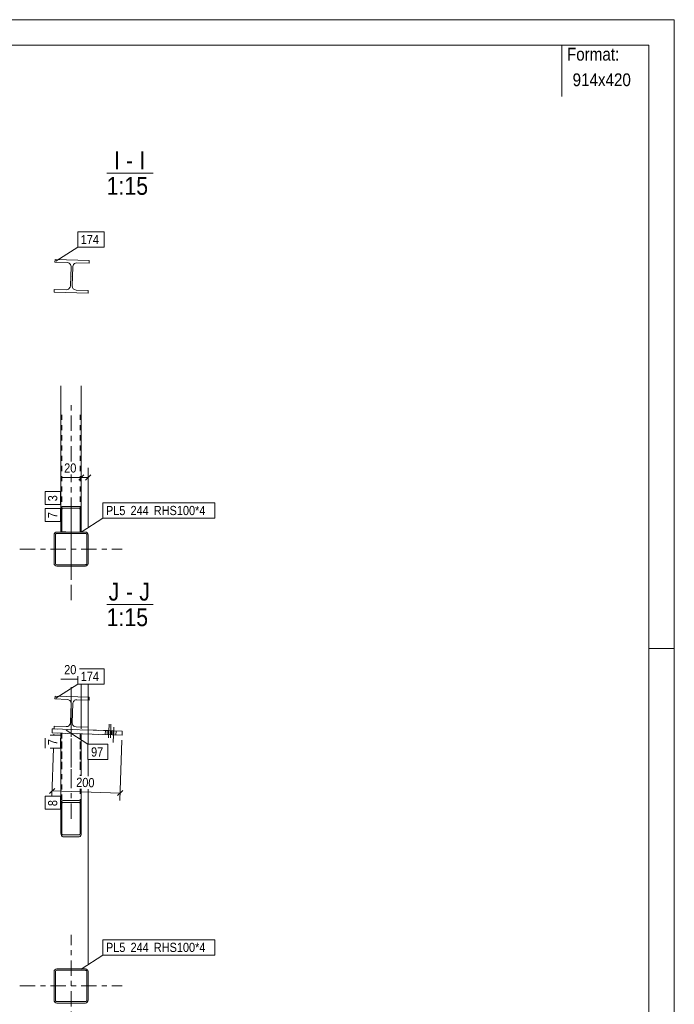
# Model space of a CAD drawing. Header units: millimetres. Extents: x 0 to 914, y 0 to 420.
# Tile 16 of 16: x 786 to 914, y 227 to 420. Entities that reach past the tile are written whole.
import ezdxf

# ---------------------------------------------------------------- set-up
doc = ezdxf.new("R2010")
doc.units = ezdxf.units.MM
for name, pattern in [('XKITLINE00', [0]), ('XKITLINE01', [4, 1, -1, 1, -1]), ('XKITLINE02', [4, 2, -2]), ('XKITLINE03', [6, 3, -1, 1, -1])]:
    doc.linetypes.add(name, pattern=pattern)
for name, color, linetype, lineweight in [('Arkusz rysunku', 3, 'Continuous', 0), ('Element', 2, 'Continuous', 0), ('Inny typ obiektu', 7, 'Continuous', 0), ('Wymiar', 4, 'Continuous', 0), ('Znak elementu', 2, 'Continuous', 0), ('Śruba', 3, 'Continuous', 0)]:
    doc.layers.add(name, color=color, linetype=linetype, lineweight=lineweight)
doc.styles.add('ARIAL', font='ARIAL.TTF')

msp = doc.modelspace()

# ---------------------------------------------------------------- linework, layer by layer
at = {"layer": 'Arkusz rysunku', "linetype": 'XKITLINE00', "lineweight": 0}
for p, q in [((914, 420), (0, 420)), ((914, 0), (914, 420)), ((909, 415), (5, 415)), ((909, 5), (909, 415)), ((914, 297), (909, 297))]:
    msp.add_line(p, q, dxfattribs=at)
at = {"layer": 'Element', "linetype": 'XKITLINE00', "lineweight": 0}
for p, q in [((792.85, 372.59), (792.87, 373.12)), ((792.85, 372.59), (792.87, 373.12)), ((795.21, 372.52), (792.85, 372.59)), ((795.21, 372.52), (792.85, 372.59)), ((792.87, 373.12), (799.53, 372.92)), ((792.87, 373.12), (799.53, 372.92)), ((795.21, 372.52), (795.52, 372.45)), ((795.21, 372.52), (795.52, 372.45)), ((795.87, 367.96), (795.99, 371.69)), ((795.87, 367.96), (795.99, 371.69)), ((795.94, 372), (795.99, 371.69)), ((795.94, 372), (795.99, 371.69)), ((796.32, 371.68), (796.39, 371.99)), ((796.32, 371.68), (796.39, 371.99)), ((796.84, 372.41), (797.15, 372.46)), ((796.84, 372.41), (797.15, 372.46)), ((799.51, 372.38), (797.15, 372.46)), ((799.51, 372.38), (797.15, 372.46)), ((799.53, 372.92), (799.51, 372.38)), ((799.53, 372.92), (799.51, 372.38)), ((796.21, 367.95), (796.32, 371.68)), ((796.21, 367.95), (796.32, 371.68)), ((795.87, 367.96), (795.8, 367.66)), ((795.87, 367.96), (795.8, 367.66)), ((796.26, 367.64), (796.21, 367.95)), ((796.26, 367.64), (796.21, 367.95)), ((792.67, 366.73), (792.68, 367.26)), ((792.67, 366.73), (792.68, 367.26)), ((799.33, 366.52), (792.67, 366.73)), ((799.33, 366.52), (792.67, 366.73)), ((792.68, 367.26), (795.05, 367.19)), ((792.68, 367.26), (795.05, 367.19)), ((795.36, 367.24), (795.05, 367.19)), ((795.36, 367.24), (795.05, 367.19)), ((796.98, 367.13), (796.68, 367.2)), ((796.98, 367.13), (796.68, 367.2)), ((796.98, 367.13), (799.35, 367.05)), ((796.98, 367.13), (799.35, 367.05)), ((799.35, 367.05), (799.33, 366.52)), ((799.35, 367.05), (799.33, 366.52)), ((794, 348.38), (794, 324.1)), ((798, 348.38), (798, 324.1)), ((794.03, 324.37), (794, 324.1)), ((794.03, 324.37), (794, 324.1)), ((794, 324.1), (794, 319.8)), ((794, 324.1), (794, 319.8)), ((794.2, 324.1), (794.21, 324.24)), ((794.2, 324.1), (794.21, 324.24)), ((794.2, 319.8), (794.2, 324.1)), ((794.2, 319.8), (794.2, 324.1)), ((794.21, 324.24), (794.26, 324.35)), ((794.21, 324.24), (794.26, 324.35)), ((794.4, 324.81), (794.24, 324.76)), ((794.4, 324.81), (794.24, 324.76)), ((794.26, 324.35), (794.32, 324.43)), ((794.26, 324.35), (794.32, 324.43)), ((794.32, 324.43), (794.4, 324.46)), ((794.32, 324.43), (794.4, 324.46)), ((794.4, 324.81), (797.6, 324.81)), ((794.4, 324.81), (797.6, 324.81)), ((794.4, 324.46), (797.6, 324.46)), ((794.4, 324.46), (797.6, 324.46)), ((797.75, 324.76), (797.6, 324.81)), ((797.75, 324.76), (797.6, 324.81)), ((797.6, 324.46), (797.67, 324.43)), ((797.6, 324.46), (797.67, 324.43)), ((797.67, 324.43), (797.74, 324.35)), ((797.67, 324.43), (797.74, 324.35)), ((797.74, 324.35), (797.78, 324.24)), ((797.74, 324.35), (797.78, 324.24)), ((797.78, 324.24), (797.8, 324.1)), ((797.78, 324.24), (797.8, 324.1)), ((797.8, 324.1), (797.8, 319.79)), ((797.8, 319.79), (797.8, 324.1)), ((798, 324.1), (797.97, 324.37)), ((798, 324.1), (797.97, 324.37)), ((798, 319.79), (798, 324.1)), ((798, 319.79), (798, 324.1)), ((793.2, 319.79), (793, 319.75)), ((793.2, 319.79), (793, 319.75)), ((793.2, 319.79), (798.8, 319.79)), ((793.2, 319.79), (798.8, 319.79)), ((794, 319.8), (794.2, 319.8)), ((794, 319.8), (794.2, 319.8)), ((797.6, 319.79), (794.2, 319.8)), ((797.8, 319.79), (798, 319.79)), ((797.8, 319.79), (798, 319.79)), ((799, 319.75), (798.8, 319.79)), ((799, 319.75), (798.8, 319.79)), ((792.71, 319.46), (792.67, 319.26)), ((792.71, 319.46), (792.67, 319.26)), ((792.67, 313.66), (792.67, 319.26)), ((792.67, 313.66), (792.67, 319.26)), ((792.93, 319.26), (792.95, 319.36)), ((792.93, 319.26), (792.95, 319.36)), ((792.93, 313.66), (792.93, 319.26)), ((792.93, 313.66), (792.93, 319.26)), ((792.95, 319.36), (793.01, 319.45)), ((792.95, 319.36), (793.01, 319.45)), ((793.01, 319.45), (793.1, 319.51)), ((793.01, 319.45), (793.1, 319.51)), ((793.1, 319.51), (793.2, 319.53)), ((793.1, 319.51), (793.2, 319.53)), ((793.2, 319.53), (798.8, 319.53)), ((793.2, 319.53), (798.8, 319.53)), ((798.8, 319.53), (798.9, 319.51)), ((798.8, 319.53), (798.9, 319.51)), ((798.9, 319.51), (798.99, 319.45)), ((798.9, 319.51), (798.99, 319.45)), ((798.99, 319.45), (799.05, 319.36)), ((798.99, 319.45), (799.05, 319.36)), ((799.05, 319.36), (799.07, 319.26)), ((799.05, 319.36), (799.07, 319.26)), ((799.07, 313.66), (799.07, 319.26)), ((799.07, 313.66), (799.07, 319.26)), ((799.33, 319.26), (799.29, 319.46)), ((799.33, 319.26), (799.29, 319.46)), ((799.33, 313.66), (799.33, 319.26)), ((799.33, 313.66), (799.33, 319.26)), ((792.67, 313.66), (792.71, 313.46)), ((792.67, 313.66), (792.71, 313.46)), ((792.95, 313.56), (792.93, 313.66)), ((792.95, 313.56), (792.93, 313.66)), ((793.01, 313.47), (792.95, 313.56)), ((793.01, 313.47), (792.95, 313.56)), ((793, 313.17), (793.2, 313.13)), ((793, 313.17), (793.2, 313.13)), ((793.1, 313.41), (793.01, 313.47)), ((793.1, 313.41), (793.01, 313.47)), ((793.2, 313.39), (793.1, 313.41)), ((793.2, 313.39), (793.1, 313.41)), ((793.2, 313.39), (798.8, 313.39)), ((793.2, 313.39), (798.8, 313.39)), ((793.2, 313.13), (798.8, 313.13)), ((793.2, 313.13), (798.8, 313.13)), ((798.9, 313.41), (798.8, 313.39)), ((798.9, 313.41), (798.8, 313.39)), ((798.8, 313.13), (799, 313.17)), ((798.8, 313.13), (799, 313.17)), ((798.99, 313.47), (798.9, 313.41)), ((798.99, 313.47), (798.9, 313.41)), ((799.05, 313.56), (798.99, 313.47)), ((799.05, 313.56), (798.99, 313.47)), ((799.07, 313.66), (799.05, 313.56)), ((799.07, 313.66), (799.05, 313.56)), ((799.29, 313.46), (799.33, 313.66)), ((799.29, 313.46), (799.33, 313.66)), ((792.85, 287.14), (792.87, 287.67)), ((792.85, 287.14), (792.87, 287.67)), ((795.21, 287.06), (792.85, 287.14)), ((795.21, 287.06), (792.85, 287.14)), ((792.87, 287.67), (799.53, 287.46)), ((792.87, 287.67), (799.53, 287.46)), ((795.21, 287.06), (795.52, 286.99)), ((795.21, 287.06), (795.52, 286.99)), ((796.84, 286.95), (797.15, 287)), ((796.84, 286.95), (797.15, 287)), ((799.51, 286.93), (797.15, 287)), ((799.51, 286.93), (797.15, 287)), ((799.53, 287.46), (799.51, 286.93)), ((799.53, 287.46), (799.51, 286.93)), ((795.87, 282.51), (795.99, 286.24)), ((795.87, 282.51), (795.99, 286.24)), ((795.94, 286.55), (795.99, 286.24)), ((795.94, 286.55), (795.99, 286.24)), ((796.21, 282.5), (796.32, 286.23)), ((796.21, 282.5), (796.32, 286.23)), ((796.32, 286.23), (796.39, 286.53)), ((796.32, 286.23), (796.39, 286.53)), ((792.33, 281.29), (792.31, 280.49)), ((792.67, 281.27), (792.33, 281.29)), ((792.67, 281.27), (792.68, 281.81)), ((792.67, 281.27), (792.68, 281.81)), ((799.33, 281.06), (792.67, 281.27)), ((799.33, 281.06), (792.67, 281.27)), ((792.68, 281.81), (795.05, 281.73)), ((792.68, 281.81), (795.05, 281.73)), ((795.36, 281.78), (795.05, 281.73)), ((795.36, 281.78), (795.05, 281.73)), ((795.87, 282.51), (795.8, 282.2)), ((795.87, 282.51), (795.8, 282.2)), ((796.26, 282.19), (796.21, 282.5)), ((796.26, 282.19), (796.21, 282.5)), ((796.98, 281.67), (796.68, 281.74)), ((796.98, 281.67), (796.68, 281.74)), ((796.98, 281.67), (799.35, 281.6)), ((796.98, 281.67), (799.35, 281.6)), ((799.35, 281.6), (799.33, 281.06)), ((799.35, 281.6), (799.33, 281.06)), ((805.97, 280.06), (792.31, 280.49)), ((794, 280.43), (794, 260.89)), ((798, 280.31), (798, 272.08)), ((805.99, 280.86), (799.33, 281.07)), ((803.33, 280.94), (803.3, 280.14)), ((805.99, 280.86), (805.97, 280.06)), ((798, 269.56), (798, 260.89)), ((794.03, 266.83), (794, 266.56)), ((794.03, 266.83), (794, 266.56)), ((794, 260.89), (794, 266.56)), ((794.2, 266.56), (794.21, 266.69)), ((794.2, 266.56), (794.21, 266.69)), ((794.2, 266.56), (794.2, 260.89)), ((794.2, 260.89), (794.2, 266.56)), ((794.21, 266.69), (794.26, 266.81)), ((794.21, 266.69), (794.26, 266.81)), ((794.4, 267.26), (794.24, 267.21)), ((794.4, 267.26), (794.24, 267.21)), ((794.26, 266.81), (794.32, 266.88)), ((794.26, 266.81), (794.32, 266.88)), ((794.32, 266.88), (794.4, 266.91)), ((794.32, 266.88), (794.4, 266.91)), ((794.4, 267.26), (797.6, 267.26)), ((794.4, 267.26), (797.6, 267.26)), ((794.4, 266.91), (797.6, 266.91)), ((794.4, 266.91), (797.6, 266.91)), ((797.75, 267.21), (797.6, 267.26)), ((797.75, 267.21), (797.6, 267.26)), ((797.6, 266.91), (797.67, 266.88)), ((797.6, 266.91), (797.67, 266.88)), ((797.67, 266.88), (797.74, 266.81)), ((797.67, 266.88), (797.74, 266.81)), ((797.74, 266.81), (797.78, 266.69)), ((797.74, 266.81), (797.78, 266.69)), ((797.78, 266.69), (797.8, 266.56)), ((797.78, 266.69), (797.8, 266.56)), ((797.8, 266.56), (797.8, 260.89)), ((797.8, 260.89), (797.8, 266.56)), ((798, 266.56), (797.97, 266.83)), ((798, 266.56), (797.97, 266.83)), ((798, 260.89), (798, 266.56)), ((794, 260.89), (794.03, 260.62)), ((794, 260.89), (794.03, 260.62)), ((794.21, 260.75), (794.2, 260.89)), ((794.21, 260.75), (794.2, 260.89)), ((794.26, 260.64), (794.21, 260.75)), ((794.26, 260.64), (794.21, 260.75)), ((794.24, 260.24), (794.4, 260.18)), ((794.24, 260.24), (794.4, 260.18)), ((794.32, 260.56), (794.26, 260.64)), ((794.32, 260.56), (794.26, 260.64)), ((794.4, 260.54), (794.32, 260.56)), ((794.4, 260.54), (794.32, 260.56)), ((794.4, 260.54), (797.6, 260.54)), ((794.4, 260.54), (797.6, 260.54)), ((794.4, 260.18), (797.6, 260.18)), ((794.4, 260.18), (797.6, 260.18)), ((797.67, 260.56), (797.6, 260.54)), ((797.67, 260.56), (797.6, 260.54)), ((797.6, 260.18), (797.75, 260.24)), ((797.6, 260.18), (797.75, 260.24)), ((797.74, 260.64), (797.67, 260.56)), ((797.74, 260.64), (797.67, 260.56)), ((797.78, 260.75), (797.74, 260.64)), ((797.78, 260.75), (797.74, 260.64)), ((797.8, 260.89), (797.78, 260.75)), ((797.8, 260.89), (797.78, 260.75)), ((797.97, 260.62), (798, 260.89)), ((797.97, 260.62), (798, 260.89)), ((792.71, 234.01), (792.67, 233.81)), ((792.71, 234.01), (792.67, 233.81)), ((792.67, 228.21), (792.67, 233.81)), ((792.67, 228.21), (792.67, 233.81)), ((792.93, 233.81), (792.95, 233.91)), ((792.93, 233.81), (792.95, 233.91)), ((792.93, 228.21), (792.93, 233.81)), ((792.93, 228.21), (792.93, 233.81)), ((792.95, 233.91), (793.01, 234)), ((792.95, 233.91), (793.01, 234)), ((793.2, 234.34), (793, 234.3)), ((793.2, 234.34), (793, 234.3)), ((793.01, 234), (793.1, 234.05)), ((793.01, 234), (793.1, 234.05)), ((793.1, 234.05), (793.2, 234.07)), ((793.1, 234.05), (793.2, 234.07)), ((793.2, 234.34), (798.8, 234.34)), ((793.2, 234.34), (798.8, 234.34)), ((793.2, 234.07), (798.8, 234.07)), ((793.2, 234.07), (798.8, 234.07)), ((799, 234.3), (798.8, 234.34)), ((799, 234.3), (798.8, 234.34)), ((798.8, 234.07), (798.9, 234.05)), ((798.8, 234.07), (798.9, 234.05)), ((798.9, 234.05), (798.99, 234)), ((798.9, 234.05), (798.99, 234)), ((798.99, 234), (799.05, 233.91)), ((798.99, 234), (799.05, 233.91)), ((799.05, 233.91), (799.07, 233.81)), ((799.05, 233.91), (799.07, 233.81)), ((799.07, 228.21), (799.07, 233.81)), ((799.07, 228.21), (799.07, 233.81)), ((799.33, 233.81), (799.29, 234.01)), ((799.33, 233.81), (799.29, 234.01)), ((799.33, 228.21), (799.33, 233.81)), ((799.33, 228.21), (799.33, 233.81)), ((792.67, 228.21), (792.71, 228)), ((792.67, 228.21), (792.71, 228)), ((792.95, 228.11), (792.93, 228.21)), ((792.95, 228.11), (792.93, 228.21)), ((793.01, 228.02), (792.95, 228.11)), ((793.01, 228.02), (792.95, 228.11)), ((793, 227.71), (793.2, 227.67)), ((793, 227.71), (793.2, 227.67)), ((793.1, 227.96), (793.01, 228.02)), ((793.1, 227.96), (793.01, 228.02)), ((793.2, 227.94), (793.1, 227.96)), ((793.2, 227.94), (793.1, 227.96)), ((793.2, 227.94), (798.8, 227.94)), ((793.2, 227.94), (798.8, 227.94)), ((793.2, 227.67), (798.8, 227.67)), ((793.2, 227.67), (798.8, 227.67)), ((798.9, 227.96), (798.8, 227.94)), ((798.9, 227.96), (798.8, 227.94)), ((798.8, 227.67), (799, 227.71)), ((798.8, 227.67), (799, 227.71)), ((798.99, 228.02), (798.9, 227.96)), ((798.99, 228.02), (798.9, 227.96)), ((799.05, 228.11), (798.99, 228.02)), ((799.05, 228.11), (798.99, 228.02)), ((799.07, 228.21), (799.05, 228.11)), ((799.07, 228.21), (799.05, 228.11)), ((799.29, 228), (799.33, 228.21)), ((799.29, 228), (799.33, 228.21))]:
    msp.add_line(p, q, dxfattribs=at)
at = {"layer": 'Element', "linetype": 'XKITLINE03', "lineweight": 0}
for p, q in [((796.1, 369.82), (796.1, 369.82)), ((796, 333.58), (796, 345.54)), ((796, 311.54), (796, 331.06)), ((796, 306.46), (796, 326.46)), ((796, 321.27), (796, 311.54)), ((786, 316.46), (806, 316.46)), ((796, 289.42), (796, 271.02)), ((796, 263.72), (796, 289.42)), ((796.1, 284.37), (796.1, 284.37)), ((796, 221.01), (796, 241.01)), ((786, 231.01), (806, 231.01))]:
    msp.add_line(p, q, dxfattribs=at)
at = {"layer": 'Element', "linetype": 'XKITLINE01', "lineweight": 0}
for p, q in [((794.2, 342.71), (794.2, 319.8)), ((797.8, 342.71), (797.8, 319.79)), ((794, 324.1), (794, 319.8)), ((798, 324.1), (798, 319.79)), ((794, 319.8), (798, 319.79)), ((797.8, 319.79), (797.6, 319.79)), ((803.33, 280.94), (792.67, 281.27)), ((792.31, 280.49), (803.3, 280.14)), ((794, 280.43), (798, 280.31)), ((794, 268.19), (794, 280.43)), ((794, 280.43), (798, 280.31)), ((794.2, 273.85), (794.2, 280.43)), ((794.2, 280.43), (794.2, 266.56)), ((797.8, 273.85), (797.8, 280.31)), ((797.8, 280.31), (797.8, 272.09)), ((798, 280.31), (798, 272.08)), ((797.8, 269.57), (797.8, 266.56)), ((798, 269.56), (798, 268.19))]:
    msp.add_line(p, q, dxfattribs=at)
at = {"layer": 'Element', "linetype": 'XKITLINE00', "lineweight": 0}
for centre, radius, start, end in [((795.19, 371.72), 0.8, 20.7018, 65.7018), ((795.19, 371.72), 0.8, 20.7018, 65.7018), ((797.12, 371.66), 0.8, 110.7018, 155.7018), ((797.12, 371.66), 0.8, 110.7018, 155.7018), ((795.07, 367.99), 0.8, 290.7018, 335.7018), ((795.07, 367.99), 0.8, 290.7018, 335.7018), ((797, 367.93), 0.8, 200.7018, 245.7018), ((797, 367.93), 0.8, 200.7018, 245.7018), ((794.68, 324.26), 0.658, 131.0134, 170.0748), ((794.68, 324.26), 0.658, 131.0134, 170.0748), ((797.32, 324.26), 0.658, 9.9252, 48.9866), ((797.32, 324.26), 0.658, 9.9252, 48.9866), ((793.2, 319.26), 0.533, 112.5, 157.5), ((793.2, 319.26), 0.533, 112.5, 157.5), ((798.8, 319.26), 0.533, 22.5, 67.5), ((798.8, 319.26), 0.533, 22.5, 67.5), ((793.2, 313.66), 0.533, 202.5, 247.5), ((793.2, 313.66), 0.533, 202.5, 247.5), ((798.8, 313.66), 0.533, 292.5, 337.5), ((798.8, 313.66), 0.533, 292.5, 337.5), ((795.19, 286.26), 0.8, 20.7018, 65.7018), ((795.19, 286.26), 0.8, 20.7018, 65.7018), ((797.12, 286.2), 0.8, 110.7018, 155.7018), ((797.12, 286.2), 0.8, 110.7018, 155.7018), ((795.07, 282.53), 0.8, 290.7018, 335.7018), ((795.07, 282.53), 0.8, 290.7018, 335.7018), ((797, 282.47), 0.8, 200.7018, 245.7018), ((797, 282.47), 0.8, 200.7018, 245.7018), ((794.68, 266.71), 0.658, 131.013, 170.0744), ((794.68, 266.71), 0.658, 131.013, 170.0744), ((797.32, 266.71), 0.658, 9.9249, 48.9862), ((797.32, 266.71), 0.658, 9.9249, 48.9862), ((794.68, 260.73), 0.658, 189.9249, 228.9862), ((794.68, 260.73), 0.658, 189.9249, 228.9862), ((797.32, 260.73), 0.658, 311.013, 350.0744), ((797.32, 260.73), 0.658, 311.013, 350.0744), ((793.2, 233.81), 0.533, 112.5, 157.5), ((793.2, 233.81), 0.533, 112.5, 157.5), ((798.8, 233.81), 0.533, 22.5, 67.5), ((798.8, 233.81), 0.533, 22.5, 67.5), ((793.2, 228.21), 0.533, 202.5, 247.5), ((793.2, 228.21), 0.533, 202.5, 247.5), ((798.8, 228.21), 0.533, 292.5, 337.5), ((798.8, 228.21), 0.533, 292.5, 337.5)]:
    msp.add_arc(centre, radius, start, end, dxfattribs=at)
at = {"layer": 'Inny typ obiektu', "linetype": 'XKITLINE00', "lineweight": 0}
for p, q in [((892, 415), (892, 405)), ((802.97, 390), (812.05, 390)), ((802.97, 305.63), (812.05, 305.63))]:
    msp.add_line(p, q, dxfattribs=at)
at = {"layer": 'Wymiar', "linetype": 'XKITLINE00', "lineweight": 0}
for p, q in [((798, 320.79), (798, 332.32)), ((799.33, 320.79), (799.33, 332.32)), ((798, 330.46), (793.98, 330.46)), ((798, 330.46), (793.98, 330.46)), ((798.51, 330.97), (797.49, 329.95)), ((798, 330.46), (799.33, 330.46)), ((799.84, 330.97), (798.82, 329.95)), ((797.29, 291.01), (793.98, 291.01)), ((797.29, 291.01), (793.98, 291.01)), ((798, 281.31), (798, 290.05)), ((799.33, 278.28), (799.33, 290.05)), ((792.63, 280.27), (792.63, 280.03)), ((792.55, 277.5), (792.25, 268.12)), ((805.94, 279.06), (805.57, 267.29)), ((799.33, 272.04), (799.33, 275.28)), ((792.81, 269.64), (791.76, 268.65)), ((792.28, 269.14), (805.61, 268.72)), ((799.33, 235.34), (799.33, 269.52)), ((806.14, 269.22), (805.09, 268.23))]:
    msp.add_line(p, q, dxfattribs=at)
at = {"layer": 'Znak elementu', "linetype": 'XKITLINE00', "lineweight": 0}
for p, q in [((797.29, 378.5), (802.49, 378.5)), ((797.29, 375.5), (797.29, 378.5)), ((802.49, 375.5), (802.49, 378.5)), ((793.05, 372.76), (797.29, 375.5)), ((797.29, 375.5), (802.49, 375.5)), ((790.9, 325.2), (790.9, 327.73)), ((793.9, 327.73), (790.9, 327.73)), ((793.9, 325.2), (793.9, 327.73)), ((802.22, 325.5), (824.12, 325.5)), ((802.22, 322.5), (802.22, 325.5)), ((824.12, 322.5), (824.12, 325.5)), ((793.9, 325.2), (790.9, 325.2)), ((790.9, 321.88), (790.9, 324.41)), ((793.9, 324.41), (790.9, 324.41)), ((793.9, 321.88), (793.9, 324.41)), ((793.9, 321.88), (790.9, 321.88)), ((797.98, 319.76), (802.22, 322.5)), ((802.22, 322.5), (824.12, 322.5)), ((797.68, 293.05), (802.49, 293.05)), ((802.49, 290.05), (802.49, 293.05)), ((797.29, 290.05), (797.29, 291.61)), ((793.05, 287.3), (797.29, 290.05)), ((797.29, 290.05), (802.49, 290.05)), ((795.06, 281.02), (799.31, 278.28)), ((799.31, 278.28), (803.18, 278.28)), ((799.31, 275.28), (799.31, 278.28)), ((803.18, 275.28), (803.18, 278.28)), ((799.31, 275.28), (803.18, 275.28)), ((790.9, 265.58), (790.9, 268.12)), ((793.9, 268.12), (790.9, 268.12)), ((793.9, 265.58), (793.9, 268.12)), ((793.9, 265.58), (790.9, 265.58)), ((802.22, 240.05), (824.12, 240.05)), ((802.22, 237.05), (802.22, 240.05)), ((824.12, 237.05), (824.12, 240.05)), ((797.98, 234.31), (802.22, 237.05)), ((802.22, 237.05), (824.12, 237.05))]:
    msp.add_line(p, q, dxfattribs=at)
at = {"layer": 'Znak elementu', "linetype": 'XKITLINE02', "lineweight": 0}
for p, q in [((790.9, 277.5), (790.9, 280.03)), ((793.9, 280.03), (790.9, 280.03)), ((793.9, 277.5), (793.9, 280.03)), ((793.9, 277.5), (790.9, 277.5))]:
    msp.add_line(p, q, dxfattribs=at)
at = {"layer": 'Śruba', "linetype": 'XKITLINE00', "lineweight": 0}
for p, q in [((803.42, 282.2), (803.34, 279.54)), ((803.77, 282.19), (803.69, 279.53)), ((804.25, 278.61), (804.35, 281.61)), ((804.25, 278.61), (804.35, 281.61)), ((802.72, 280.96), (802.7, 280.16)), ((803.07, 280.95), (803.05, 280.15)), ((803.83, 280.12), (803.86, 280.92)), ((803.83, 280.12), (803.86, 280.92)), ((804.04, 280.92), (804.01, 280.12)), ((804.39, 280.91), (804.36, 280.11)), ((804.77, 280.09), (804.79, 280.89)), ((804.77, 280.09), (804.79, 280.89))]:
    msp.add_line(p, q, dxfattribs=at)

# ---------------------------------------------------------------- texts
at = {"layer": 'Inny typ obiektu', "style": 'ARIAL', "width": 0.85}
for s, height, p in [('Format:', 2.5, (893, 412)), ('914x420', 2.5, (894.11, 407)), ('I', 3.5, (804.39, 390.75)), ('I', 3.5, (809.34, 390.75)), ('-', 3.5, (806.73, 390.75)), ('1:15', 3.5, (802.97, 385.75)), ('J', 3.5, (803.35, 306.38)), ('J', 3.5, (809.34, 306.38)), ('-', 3.5, (806.73, 306.38)), ('1:15', 3.5, (802.97, 301.38))]:
    msp.add_text(s, height=height, dxfattribs=at).set_placement(p)
at = {"layer": 'Wymiar', "style": 'ARIAL', "width": 0.85}
for p in [(794.65, 331.42), (794.65, 291.97)]:
    msp.add_text('20', height=1.8, dxfattribs=at).set_placement(p)
msp.add_text('200', height=1.8, rotation=-1.7991, dxfattribs=at).set_placement((796.98, 269.96))
at = {"layer": 'Znak elementu', "style": 'ARIAL', "width": 0.85}
for s, p in [('174', (797.89, 376.1)), ('PL5', (802.82, 323.1)), ('244', (807.63, 323.1)), ('RHS100*4', (812.18, 323.1)), ('174', (797.89, 290.65)), ('97', (799.91, 275.88)), ('PL5', (802.82, 237.65)), ('244', (807.63, 237.65)), ('RHS100*4', (812.18, 237.65))]:
    msp.add_text(s, height=1.8, dxfattribs=at).set_placement(p)
for s, p in [('3', (793.3, 325.8)), ('7', (793.3, 322.48)), ('7', (793.3, 278.1)), ('8', (793.3, 266.18))]:
    msp.add_text(s, height=1.8, rotation=90.0002, dxfattribs=at).set_placement(p)

doc.saveas('drawing.dxf')
